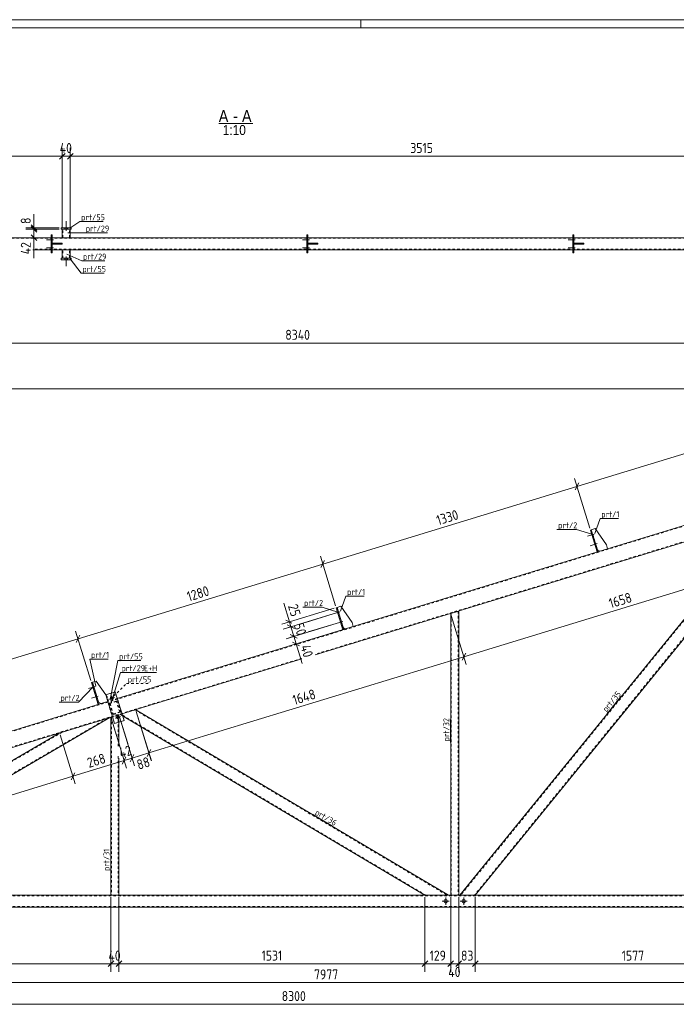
# Model space of a CAD drawing. Header units: millimetres. Extents: x 1 to 1188, y 1 to 840.
# Tile 6 of 7: x 447 to 776, y 347 to 840. Entities that reach past the tile are written whole.
import ezdxf

# ---------------------------------------------------------------- set-up
doc = ezdxf.new("R2010")
doc.units = ezdxf.units.MM
doc.header["$LTSCALE"] = 0.6
doc.linetypes.add('XKITLINE00', pattern=[0])
doc.linetypes.add('XKITLINE02', pattern=[4, 2, -2])
for name, color, linetype, lineweight in [('Bolt', 7, 'Continuous', 0), ('DrawingSheet', 5, 'Continuous', 0), ('OtherObjectType', 1, 'Continuous', 0), ('Part', 2, 'Continuous', 0), ('PartMark', 3, 'Continuous', 0), ('Z-DIMENSIONS', 1, 'Continuous', 0)]:
    doc.layers.add(name, color=color, linetype=linetype, lineweight=lineweight)
doc.styles.add('ARIAL', font='ARIAL.TTF')
doc.styles.add('ISOCPEUR', font='ISOCPEUR.TTF')

msp = doc.modelspace()

# ---------------------------------------------------------------- linework, layer by layer
at = {"layer": 'Bolt', "color": 4, "linetype": 'XKITLINE00', "lineweight": 0}
for p, q in [((470.52, 734.36), (470.52, 739.11)), ((469.82, 735.11), (469.82, 735.91)), ((471.22, 735.11), (471.22, 735.91)), ((464.23, 729.91), (460.68, 729.91)), ((464.23, 729.91), (460.68, 729.91)), ((463.48, 730.61), (462.98, 730.61)), ((463.48, 730.61), (462.98, 730.61)), ((463.48, 729.21), (462.98, 729.21)), ((463.48, 729.21), (462.98, 729.21)), ((592.23, 729.91), (588.68, 729.91)), ((592.23, 729.91), (588.68, 729.91)), ((591.48, 730.61), (590.98, 730.61)), ((591.48, 730.61), (590.98, 730.61)), ((591.48, 729.21), (590.98, 729.21)), ((591.48, 729.21), (590.98, 729.21)), ((725.23, 729.91), (721.68, 729.91)), ((725.23, 729.91), (721.68, 729.91)), ((724.48, 730.61), (723.98, 730.61)), ((724.48, 730.61), (723.98, 730.61)), ((724.48, 729.21), (723.98, 729.21)), ((724.48, 729.21), (723.98, 729.21)), ((464.23, 725.91), (460.68, 725.91)), ((464.23, 725.91), (460.68, 725.91)), ((463.48, 726.61), (462.98, 726.61)), ((463.48, 726.61), (462.98, 726.61)), ((463.48, 725.21), (462.98, 725.21)), ((463.48, 725.21), (462.98, 725.21)), ((592.23, 725.91), (588.68, 725.91)), ((592.23, 725.91), (588.68, 725.91)), ((591.48, 726.61), (590.98, 726.61)), ((591.48, 726.61), (590.98, 726.61)), ((591.48, 725.21), (590.98, 725.21)), ((591.48, 725.21), (590.98, 725.21)), ((725.23, 725.91), (721.68, 725.91)), ((725.23, 725.91), (721.68, 725.91)), ((724.48, 726.61), (723.98, 726.61)), ((724.48, 726.61), (723.98, 726.61)), ((724.48, 725.21), (723.98, 725.21)), ((724.48, 725.21), (723.98, 725.21)), ((469.82, 720.71), (469.82, 719.91)), ((470.52, 721.46), (470.52, 716.71)), ((471.22, 720.71), (471.22, 719.91)), ((734.67, 582.62), (731.27, 581.58)), ((734.67, 582.62), (731.27, 581.58)), ((733.74, 583.07), (733.27, 582.92)), ((733.74, 583.07), (733.27, 582.92)), ((734.15, 581.73), (733.67, 581.58)), ((734.15, 581.73), (733.67, 581.58)), ((736.13, 577.84), (732.73, 576.8)), ((736.13, 577.84), (732.73, 576.8)), ((735.21, 578.29), (734.73, 578.14)), ((735.21, 578.29), (734.73, 578.14)), ((735.61, 576.95), (735.14, 576.8)), ((735.61, 576.95), (735.14, 576.8)), ((607.48, 543.74), (604.08, 542.7)), ((607.48, 543.74), (604.08, 542.7)), ((606.55, 544.19), (606.08, 544.04)), ((606.55, 544.19), (606.08, 544.04)), ((606.96, 542.85), (606.49, 542.7)), ((606.96, 542.85), (606.49, 542.7)), ((608.94, 538.95), (605.54, 537.92)), ((608.94, 538.95), (605.54, 537.92)), ((608.02, 539.4), (607.54, 539.26)), ((608.02, 539.4), (607.54, 539.26)), ((608.43, 538.07), (607.95, 537.92)), ((608.43, 538.07), (607.95, 537.92)), ((485.07, 506.32), (481.67, 505.28)), ((485.07, 506.32), (481.67, 505.28)), ((484.14, 506.77), (483.67, 506.62)), ((484.14, 506.77), (483.67, 506.62)), ((484.55, 505.43), (484.08, 505.29)), ((484.55, 505.43), (484.08, 505.29)), ((486.53, 501.54), (483.13, 500.5)), ((486.53, 501.54), (483.13, 500.5)), ((485.61, 501.99), (485.13, 501.84)), ((485.61, 501.99), (485.13, 501.84)), ((486.02, 500.65), (485.54, 500.5)), ((486.02, 500.65), (485.54, 500.5)), ((492.09, 500.09), (494.77, 500.91)), ((492.09, 500.09), (492.98, 500.36)), ((493.84, 499.16), (493.02, 501.84)), ((493.02, 501.84), (493.29, 500.95)), ((493.84, 499.16), (493.56, 500.05)), ((494.77, 500.91), (493.87, 500.64)), ((495.01, 490.53), (497.69, 491.35)), ((495.01, 490.53), (495.9, 490.8)), ((496.76, 489.6), (495.94, 492.28)), ((495.94, 492.28), (496.21, 491.39)), ((496.76, 489.6), (496.49, 490.49)), ((497.69, 491.35), (496.8, 491.08)), ((660.39, 397.1), (660.39, 400.7)), ((669.39, 397.1), (669.39, 400.7)), ((662.19, 398.9), (658.59, 398.9)), ((671.19, 398.9), (667.59, 398.9))]:
    msp.add_line(p, q, dxfattribs=at)
for centre, radius in [((493.43, 500.5), 0.7), ((496.35, 490.94), 0.7), ((660.39, 398.9), 0.9), ((669.39, 398.9), 0.9)]:
    msp.add_circle(centre, radius, dxfattribs=at)
at = {"layer": 'DrawingSheet', "color": 2, "linetype": 'XKITLINE00', "lineweight": 0}
for p, q in [((1188, 840), (1, 840)), ((618, 836), (618, 840))]:
    msp.add_line(p, q, dxfattribs=at)
at = {"layer": 'DrawingSheet', "color": 3, "linetype": 'XKITLINE00', "lineweight": 0}
msp.add_line((1184, 836), (5, 836), dxfattribs=at)
at = {"layer": 'OtherObjectType', "color": 6, "linetype": 'XKITLINE00', "lineweight": 0}
msp.add_line((546.88, 788.05), (563.82, 788.05), dxfattribs=at)
at = {"layer": 'Part', "color": 2, "linetype": 'XKITLINE00', "lineweight": 0}
for p, q in [((468.02, 735.91), (468.02, 735.11)), ((473.02, 735.91), (468.02, 735.91)), ((468.02, 735.11), (473.02, 735.11)), ((468.52, 730.91), (468.52, 735.11)), ((472.52, 735.11), (472.52, 730.91)), ((473.02, 735.11), (473.02, 735.91)), ((462.98, 730.91), (325.48, 730.91)), ((463.48, 732.41), (462.98, 732.41)), ((462.98, 732.41), (462.98, 723.41)), ((463.48, 723.41), (463.48, 732.41)), ((590.98, 730.91), (463.48, 730.91)), ((591.48, 732.41), (590.98, 732.41)), ((590.98, 732.41), (590.98, 723.41)), ((591.48, 723.41), (591.48, 732.41)), ((723.98, 730.91), (591.48, 730.91)), ((724.48, 732.41), (723.98, 732.41)), ((723.98, 732.41), (723.98, 723.41)), ((724.48, 723.41), (724.48, 732.41)), ((856.98, 730.91), (724.48, 730.91)), ((462.98, 724.91), (453.82, 724.91)), ((468.48, 728.16), (463.48, 728.16)), ((463.48, 728.16), (463.48, 727.66)), ((468.48, 727.66), (463.48, 727.66)), ((590.98, 724.91), (463.48, 724.91)), ((465.48, 727.66), (465.48, 728.16)), ((468.48, 728.16), (468.48, 728.16)), ((468.48, 727.66), (468.48, 728.16)), ((468.48, 727.66), (468.48, 727.66)), ((468.52, 720.71), (468.52, 724.91)), ((472.52, 724.91), (472.52, 720.71)), ((596.48, 728.16), (591.48, 728.16)), ((591.48, 728.16), (591.48, 727.66)), ((596.48, 727.66), (591.48, 727.66)), ((723.98, 724.91), (591.48, 724.91)), ((593.48, 727.66), (593.48, 728.16)), ((596.48, 728.16), (596.48, 728.16)), ((596.48, 727.66), (596.48, 728.16)), ((596.48, 727.66), (596.48, 727.66)), ((729.48, 728.16), (724.48, 728.16)), ((724.48, 728.16), (724.48, 727.66)), ((729.48, 727.66), (724.48, 727.66)), ((856.98, 724.91), (724.48, 724.91)), ((726.48, 727.66), (726.48, 728.16)), ((729.48, 728.16), (729.48, 728.16)), ((729.48, 727.66), (729.48, 728.16)), ((729.48, 727.66), (729.48, 727.66)), ((462.98, 723.41), (463.48, 723.41)), ((473.02, 720.71), (468.02, 720.71)), ((468.02, 720.71), (468.02, 719.91)), ((468.02, 719.91), (473.02, 719.91)), ((473.02, 719.91), (473.02, 720.71)), ((590.98, 723.41), (591.48, 723.41)), ((723.98, 723.41), (724.48, 723.41)), ((831.33, 602.76), (496.11, 500.28)), ((833.67, 595.11), (595.16, 522.19)), ((667.46, 401.9), (821.4, 591.36)), ((831.68, 594.51), (675.19, 401.9)), ((733.21, 584.8), (732.74, 584.65)), ((736.1, 573.66), (732.74, 584.65)), ((735.13, 585.39), (733.21, 584.8)), ((733.21, 584.8), (736.58, 573.8)), ((740.77, 577.18), (735.13, 585.39)), ((741.36, 575.26), (740.77, 577.18)), ((736.58, 573.8), (736.1, 573.66)), ((736.28, 574.76), (737.53, 574.1)), ((737.53, 574.1), (741.36, 575.26)), ((606.03, 545.91), (605.55, 545.77)), ((608.91, 534.77), (605.55, 545.77)), ((607.94, 546.5), (606.03, 545.91)), ((606.03, 545.91), (609.39, 534.92)), ((613.58, 538.29), (607.94, 546.5)), ((662.89, 542.9), (666.89, 544.12)), ((662.89, 401.9), (662.89, 542.9)), ((666.89, 401.9), (666.89, 544.12)), ((614.17, 536.38), (613.58, 538.29)), ((609.39, 534.92), (608.91, 534.77)), ((609.1, 535.87), (610.34, 535.21)), ((610.34, 535.21), (614.17, 536.38)), ((588.47, 520.15), (498.45, 492.63)), ((483.62, 508.49), (483.14, 508.35)), ((486.5, 497.35), (483.14, 508.35)), ((485.53, 509.08), (483.62, 508.49)), ((483.62, 508.49), (486.98, 497.49)), ((490.32, 502.12), (485.53, 509.08)), ((495.09, 503.62), (490.3, 502.16)), ((499.47, 489.28), (495.09, 503.62)), ((491.33, 498.81), (197.12, 408.87)), ((487.94, 497.79), (486.69, 498.45)), ((491.33, 498.82), (487.94, 497.79)), ((490.3, 502.16), (494.69, 487.82)), ((486.98, 497.49), (486.5, 497.35)), ((505.33, 494.73), (661.71, 401.9)), ((493.67, 491.16), (199.46, 401.21)), ((492.33, 490.76), (339.99, 401.9)), ((493.67, 491.16), (492.89, 490.93)), ((492.89, 490.93), (492.89, 401.9)), ((494.69, 487.82), (499.47, 489.28)), ((496.89, 488.49), (496.89, 476.42)), ((649.96, 401.9), (498.74, 491.66)), ((405.76, 447.21), (467.3, 483.1)), ((496.89, 470.55), (496.89, 401.9)), ((274.84, 401.9), (999.39, 401.9)), ((496.89, 401.9), (492.89, 401.9)), ((662.89, 401.9), (666.89, 401.9)), ((987.39, 395.9), (200.88, 395.9))]:
    msp.add_line(p, q, dxfattribs=at)
at = {"layer": 'Part', "color": 7, "linetype": 'XKITLINE02', "lineweight": 0}
for p, q in [((468.52, 735.11), (472.52, 735.11)), ((468.82, 730.91), (468.82, 735.11)), ((472.22, 730.91), (472.22, 735.11)), ((131.29, 730.61), (1003.39, 730.61)), ((463.48, 730.91), (462.98, 730.91)), ((472.52, 730.91), (468.52, 730.91)), ((591.48, 730.91), (590.98, 730.91)), ((724.48, 730.91), (723.98, 730.91)), ((1003.39, 725.21), (453.82, 725.21)), ((463.48, 724.91), (462.98, 724.91)), ((464.48, 727.66), (464.48, 728.16)), ((468.48, 728.16), (468.48, 727.66)), ((468.52, 724.91), (472.52, 724.91)), ((468.82, 720.71), (468.82, 724.91)), ((472.22, 720.71), (472.22, 724.91)), ((591.48, 724.91), (590.98, 724.91)), ((592.48, 727.66), (592.48, 728.16)), ((596.48, 728.16), (596.48, 727.66)), ((724.48, 724.91), (723.98, 724.91)), ((725.48, 727.66), (725.48, 728.16)), ((729.48, 728.16), (729.48, 727.66)), ((472.52, 720.71), (468.52, 720.71)), ((1003.39, 655.05), (169.39, 400.08)), ((1003.39, 647.32), (595.07, 522.48)), ((821.91, 591.52), (667.85, 401.9)), ((831.17, 594.35), (674.8, 401.9)), ((733.21, 584.8), (736.28, 574.76)), ((606.03, 545.91), (609.1, 535.87)), ((663.19, 401.9), (663.19, 542.99)), ((666.59, 544.03), (666.59, 401.9)), ((588.38, 520.43), (181.05, 395.9)), ((483.62, 508.49), (486.69, 498.45)), ((490.3, 502.16), (495.09, 503.62)), ((499.47, 489.28), (495.09, 503.62)), ((494.69, 487.82), (490.3, 502.16)), ((491.18, 500.87), (490.32, 502.12)), ((491.76, 498.96), (491.18, 500.87)), ((496.11, 500.28), (491.33, 498.81)), ((491.33, 498.82), (491.76, 498.96)), ((492.1, 498), (495.92, 499.17)), ((492.1, 498), (495.92, 499.17)), ((493.85, 492.27), (492.1, 498)), ((493.85, 492.27), (492.1, 498)), ((495.72, 498.8), (492.47, 497.8)), ((495.72, 498.8), (492.47, 497.8)), ((492.47, 497.8), (494.05, 492.64)), ((492.47, 497.8), (494.05, 492.64)), ((497.3, 493.63), (495.72, 498.8)), ((497.3, 493.63), (495.72, 498.8)), ((495.92, 499.17), (497.68, 493.44)), ((495.92, 499.17), (497.68, 493.44)), ((497.68, 493.44), (493.85, 492.27)), ((497.68, 493.44), (493.85, 492.27)), ((494.05, 492.64), (497.3, 493.63)), ((494.05, 492.64), (497.3, 493.63)), ((505.33, 494.73), (497.57, 492.36)), ((504.94, 494.61), (661.12, 401.9)), ((491.08, 490.37), (339.39, 401.9)), ((467.3, 483.1), (492.33, 490.76)), ((493.19, 491.02), (493.19, 401.9)), ((498.45, 492.63), (493.67, 491.16)), ((496.89, 492.15), (493.67, 491.16)), ((494.69, 487.82), (499.47, 489.28)), ((496.59, 492.06), (496.59, 476.33)), ((496.89, 492.15), (496.89, 488.49)), ((498.74, 491.66), (497.57, 492.36)), ((650.54, 401.9), (497.96, 492.48)), ((468.55, 483.49), (405.85, 446.91)), ((496.59, 471.53), (496.59, 401.9)), ((999.39, 401.6), (274.94, 401.6)), ((661.71, 401.9), (649.96, 401.9)), ((675.19, 401.9), (667.46, 401.9)), ((999.39, 396.2), (183.05, 396.2))]:
    msp.add_line(p, q, dxfattribs=at)
at = {"layer": 'PartMark', "color": 7, "linetype": 'XKITLINE00', "lineweight": 0}
for p, q in [((472.36, 735.72), (477.44, 739.03)), ((477.44, 739.03), (488.95, 739.03)), ((471.35, 733.36), (479.7, 733.39)), ((479.7, 733.39), (491.21, 733.39)), ((470.91, 722.7), (478.33, 719.35)), ((472.55, 720.37), (477.99, 713.11)), ((478.33, 719.35), (489.84, 719.35)), ((477.99, 713.11), (489.5, 713.11)), ((735.03, 582.88), (737.61, 590.44)), ((737.61, 590.44), (746.81, 590.44)), ((716.04, 584.9), (725.75, 584.9)), ((733.55, 582.5), (725.75, 584.9)), ((607.84, 544), (610.43, 551.56)), ((610.43, 551.56), (619.62, 551.56)), ((588.86, 546.02), (598.56, 546.02)), ((606.36, 543.62), (598.56, 546.02)), ((482.34, 520.06), (491.54, 520.06)), ((485.43, 506.58), (482.34, 520.06)), ((492.51, 499.84), (496.37, 519.28)), ((496.37, 519.28), (507.88, 519.28)), ((492.96, 498.11), (497.62, 513.4)), ((497.62, 513.4), (515.71, 513.4)), ((483.95, 506.2), (476.74, 498.57)), ((467.03, 498.57), (476.74, 498.57)), ((740.94, 492.49), (748.2, 501.43)), ((662.79, 478.29), (662.79, 489.8)), ((593.86, 442.29), (603.76, 436.42)), ((492.79, 413.4), (492.79, 424.4))]:
    msp.add_line(p, q, dxfattribs=at)
at = {"layer": 'PartMark', "color": 7, "linetype": 'XKITLINE02', "lineweight": 0}
for p, q in [((492.51, 499.84), (500.7, 507.8)), ((500.7, 507.8), (512.22, 507.8))]:
    msp.add_line(p, q, dxfattribs=at)
at = {"layer": 'Z-DIMENSIONS', "color": 7, "linetype": 'XKITLINE00', "lineweight": 0}
for p, q in [((468.52, 736.11), (468.52, 775.8)), ((472.52, 736.11), (472.52, 775.8)), ((142.53, 771.7), (468.52, 771.7)), ((469.94, 773.11), (467.11, 770.28)), ((469.12, 772.3), (467.11, 770.28)), ((468.52, 736.11), (468.52, 772.3)), ((468.52, 771.7), (472.52, 771.7)), ((473.94, 773.11), (471.11, 770.28)), ((473.12, 772.3), (471.11, 770.28)), ((472.52, 736.11), (472.52, 772.3)), ((472.52, 771.7), (824.06, 771.7)), ((454.42, 735.91), (454.42, 742.67)), ((454.42, 735.91), (454.42, 742.67)), ((467.02, 735.91), (450.32, 735.91)), ((467.02, 735.11), (450.32, 735.11)), ((467.02, 735.11), (450.32, 735.11)), ((453, 737.32), (455.83, 734.49)), ((453, 736.52), (455.83, 733.69)), ((453, 736.52), (455.83, 733.69)), ((454.42, 735.11), (454.42, 735.91)), ((454.42, 730.91), (454.42, 735.11)), ((467.52, 730.91), (450.32, 730.91)), ((453, 732.32), (455.83, 729.49)), ((454.42, 730.91), (454.42, 720.71)), ((454.42, 730.91), (454.42, 720.71)), ((169.39, 678.22), (1003.39, 678.22)), ((1002.39, 655.37), (121.14, 655.37)), ((726.06, 606.5), (853.25, 645.39)), ((598.87, 567.61), (726.06, 606.5)), ((732.44, 585.61), (724.86, 610.42)), ((732.44, 585.61), (724.86, 610.42)), ((727, 608.27), (725.12, 604.73)), ((727, 608.27), (725.12, 604.73)), ((605.26, 546.73), (597.67, 571.54)), ((605.26, 546.73), (597.67, 571.54)), ((476.46, 530.19), (598.87, 567.61)), ((599.81, 569.38), (597.93, 565.85)), ((599.81, 569.38), (597.93, 565.85)), ((669.51, 521.25), (828.02, 569.71)), ((582.19, 538.63), (579.33, 547.97)), ((582.19, 538.63), (579.33, 547.97)), ((604.59, 545.48), (578.36, 537.46)), ((604.13, 542.71), (579.1, 535.06)), ((604.13, 542.71), (590.19, 538.45)), ((663.18, 541.94), (670.68, 517.42)), ((663.18, 541.94), (670.68, 517.42)), ((583.44, 537.96), (580.42, 539.57)), ((605.59, 537.93), (580.56, 530.28)), ((584.69, 535.29), (581.16, 537.17)), ((583.67, 535.83), (581.16, 537.17)), ((582.19, 538.63), (582.92, 536.23)), ((605.59, 537.93), (591.65, 533.67)), ((482.85, 509.3), (475.26, 534.11)), ((482.85, 509.3), (475.26, 534.11)), ((583.5, 536.4), (579.1, 535.06)), ((606.76, 534.11), (581.73, 526.45)), ((586.15, 530.51), (582.62, 532.39)), ((585.13, 531.05), (582.62, 532.39)), ((582.92, 536.23), (584.38, 531.45)), ((344.49, 489.84), (476.46, 530.19)), ((477.4, 531.96), (475.52, 528.42)), ((477.4, 531.96), (475.52, 528.42)), ((584.96, 531.62), (580.56, 530.28)), ((587.32, 526.68), (583.79, 528.56)), ((584.38, 531.45), (585.55, 527.62)), ((585.55, 527.62), (588.53, 517.87)), ((585.55, 527.62), (588.53, 517.87)), ((670.45, 523.01), (668.57, 519.48)), ((670.45, 523.01), (668.57, 519.48)), ((511.95, 473.08), (669.51, 521.25)), ((505.62, 493.77), (513.12, 469.25)), ((505.62, 493.77), (513.15, 469.16)), ((493.18, 489.97), (500.68, 465.45)), ((493.18, 489.97), (497.29, 476.54)), ((497.18, 491.19), (501.29, 477.77)), ((497.18, 491.19), (504.68, 466.67)), ((467.6, 482.15), (475.09, 457.63)), ((467.6, 482.15), (475.09, 457.63)), ((503.51, 470.5), (511.95, 473.08)), ((512.89, 474.84), (511.01, 471.31)), ((512.89, 474.84), (511.55, 472.33)), ((473.92, 461.45), (499.51, 469.27)), ((500.45, 471.04), (498.57, 467.51)), ((499.91, 470.02), (498.57, 467.51)), ((499.33, 469.85), (500.68, 465.45)), ((499.51, 469.27), (503.51, 470.5)), ((504.45, 472.26), (502.57, 468.73)), ((503.91, 471.25), (502.57, 468.73)), ((503.33, 471.07), (504.71, 466.58)), ((474.86, 463.22), (472.98, 459.69)), ((474.86, 463.22), (472.98, 459.69)), ((329.51, 417.3), (473.92, 461.45)), ((492.89, 400.9), (492.89, 375.19)), ((492.89, 400.9), (492.89, 363.59)), ((496.89, 400.9), (496.89, 363.59)), ((496.89, 400.9), (496.89, 375.19)), ((649.96, 400.9), (649.96, 363.59)), ((649.96, 400.9), (649.96, 363.59)), ((662.89, 400.9), (662.89, 366.99)), ((662.89, 400.9), (662.89, 363.49)), ((666.89, 400.9), (666.89, 363.49)), ((666.89, 400.9), (666.89, 366.99)), ((675.19, 400.9), (675.19, 363.59)), ((675.19, 400.9), (675.19, 363.59)), ((339.99, 367.59), (492.89, 367.59)), ((494.3, 369), (491.47, 366.17)), ((493.49, 368.19), (491.47, 366.17)), ((492.89, 368.19), (492.89, 363.59)), ((492.89, 367.59), (496.89, 367.59)), ((498.3, 369), (495.47, 366.17)), ((497.49, 368.19), (495.47, 366.17)), ((496.89, 368.19), (496.89, 363.59)), ((496.89, 367.59), (649.96, 367.59)), ((651.37, 369), (648.54, 366.17)), ((651.34, 368.97), (648.54, 366.17)), ((649.96, 367.59), (662.89, 367.59)), ((664.3, 369), (661.47, 366.17)), ((664.3, 369), (662.29, 366.99)), ((662.89, 367.59), (666.89, 367.59)), ((667.49, 368.19), (665.47, 366.17)), ((668.3, 369), (666.29, 366.99)), ((666.89, 367.59), (675.19, 367.59)), ((676.61, 369), (673.78, 366.17)), ((676.61, 369), (673.78, 366.17)), ((675.19, 367.59), (832.89, 367.59)), ((201.7, 358.16), (999.39, 358.16)), ((169.39, 347.32), (999.39, 347.32))]:
    msp.add_line(p, q, dxfattribs=at)
at = {"layer": 'Z-DIMENSIONS', "color": 3}
for p in [(468.52, 771.7), (468.52, 771.7), (472.52, 771.7), (472.52, 771.7), (454.42, 735.91), (454.42, 735.11), (454.42, 735.11), (454.42, 730.91), (726.06, 606.5), (726.06, 606.5), (598.87, 567.61), (598.87, 567.61), (582.19, 538.63), (582.92, 536.23), (582.92, 536.23), (476.46, 530.19), (476.46, 530.19), (584.38, 531.45), (584.38, 531.45), (585.55, 527.62), (669.51, 521.25), (669.51, 521.25), (511.95, 473.08), (511.95, 473.08), (499.51, 469.27), (499.51, 469.27), (503.51, 470.5), (503.51, 470.5), (473.92, 461.45), (473.92, 461.45), (492.89, 367.59), (492.89, 367.59), (496.89, 367.59), (496.89, 367.59), (649.96, 367.59), (649.96, 367.59), (662.89, 367.59), (662.89, 367.59), (666.89, 367.59), (666.89, 367.59), (675.19, 367.59), (675.19, 367.59)]:
    msp.add_point(p, dxfattribs=at)

# ---------------------------------------------------------------- texts
at = {"layer": 'OtherObjectType', "color": 6, "style": 'ARIAL', "width": 0.85}
for s, height, p in [('A', 6, (546.88, 788.8)), ('A', 6, (558.48, 788.8)), ('-', 6, (554.02, 788.8)), ('1:10', 5, (548.86, 782.3))]:
    msp.add_text(s, height=height, dxfattribs=at).set_placement(p)
at = {"layer": 'PartMark', "color": 3, "style": 'ISOCPEUR', "width": 0.85}
for s, p in [('prt/55', (478.04, 739.63)), ('prt/29', (480.3, 733.99)), ('prt/29', (478.93, 719.95)), ('prt/55', (478.59, 713.71)), ('prt/1', (738.21, 591.04)), ('prt/2', (716.64, 585.5)), ('prt/1', (611.03, 552.16)), ('prt/2', (589.46, 546.62)), ('prt/1', (482.94, 520.66)), ('prt/55', (496.97, 519.88)), ('prt/29', (498.22, 514)), ('E+H', (509.43, 514)), ('prt/55', (501.3, 508.4)), ('prt/2', (467.63, 499.17))]:
    msp.add_text(s, height=3, dxfattribs=at).set_placement(p)
for s, rotation, p in [('prt/35', 50.9073, (740.85, 493.34)), ('prt/32', 90.0002, (662.19, 478.89)), ('prt/36', -30.6933, (594.68, 442.5)), ('prt/31', 90.0002, (492.19, 414))]:
    msp.add_text(s, height=3, rotation=rotation, dxfattribs=at).set_placement(p)
at = {"layer": 'Z-DIMENSIONS', "color": 3, "style": 'ISOCPEUR', "width": 0.85}
for s, p in [('40', (467.3, 773.3)), ('3515', (642.7, 773.3)), ('8340', (580.16, 679.82)), ('40', (491.67, 369.19)), ('1531', (568.27, 369.19)), ('129', (652.34, 369.19)), ('83', (668.03, 369.19)), ('1577', (748.45, 369.19)), ('7977', (594.53, 359.76)), ('40', (661.67, 360.99)), ('8300', (578.37, 348.92))]:
    msp.add_text(s, height=5, dxfattribs=at).set_placement(p)
for s, rotation, p in [('8', 90.0002, (452.82, 737.78)), ('42', 90.0002, (452.82, 722.59)), ('1330', 16.9997, (656.65, 586.95)), ('1280', 16.9997, (531.86, 548.8)), ('1658', 16.9997, (742.95, 545.38)), ('25', -73.0006, (581.41, 546.64)), ('50', -73.0006, (584.3, 537.18)), ('40', -73.0006, (587.63, 526.3)), ('1648', 16.9997, (584.71, 497)), ('268', 16.9997, (481.93, 465.57)), ('42', 16.9997, (497.96, 470.47)), ('88', 16.9997, (506.78, 464.6))]:
    msp.add_text(s, height=5, rotation=rotation, dxfattribs=at).set_placement(p)

doc.saveas('drawing.dxf')
